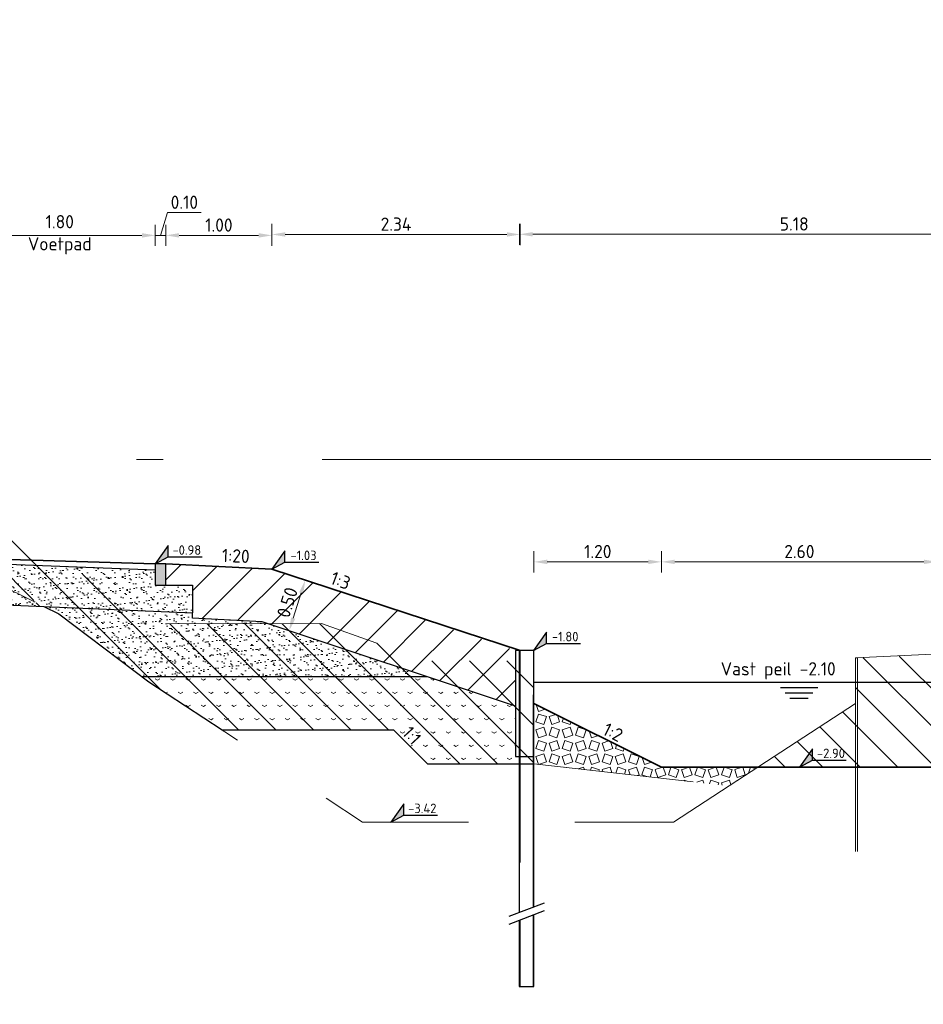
# Model space of a CAD drawing. Header units: metres. Extents: x -1 to 222837, y -2 to 853657.
# Tile 48 of 256: x 111520.43 to 111528.95, y 425637.93 to 425647.21. Entities that reach past the tile are written whole.
import ezdxf
from ezdxf.enums import TextEntityAlignment as Align

# ---------------------------------------------------------------- set-up
doc = ezdxf.new("R2010")
doc.units = ezdxf.units.M
doc.header["$XCLIPFRAME"] = 0
doc.linetypes.add('1-1', pattern=[20, 10, -10])
doc.linetypes.add('AL-NAP_LIJN', pattern=[15.25, 12, -1.5, 0.25, -1.5])
for name, color, linetype in [('A-Maatvoering', 30, 'Continuous'), ('Omegascherm', 200, 'Continuous'), ('PR-WATER', 140, 'Continuous'), ('PR-WATER @ 0.05', 140, 'Continuous'), ('Stalen buispaal', 210, 'Continuous'), ('X-REF', 7, 'Continuous'), ('X_REF_BGT', 7, 'Continuous')]:
    doc.layers.add(name, color=color, linetype=linetype)
for name, color, linetype, lineweight in [('A-TXT-T25', 7, 'Continuous', 25), ('B-ALG', 8, 'Continuous', 5), ('B-WE-GW-MAAIVELD-GD', 93, 'Continuous', 18), ('B-WE-VH-VERHARDING_FUNDERING-A', 7, 'Continuous', 18), ('N-WE-AM-NAP-G', 7, 'AL-NAP_LIJN', 18), ('N-WE-GW-BERM-G', 90, 'Continuous', 35), ('N-WE-GW-GROND-WERK-A', 7, 'Continuous', 18), ('N-WE-GW-VOORBELASTING-G', 90, 'Continuous', 18), ('N-WE-GW-WATERGANG-WERK-A', 92, 'Continuous', 18), ('N-WE-VH-VERHARDING_FUNDERING-A', 7, 'Continuous', 18), ('X-XX-AL-HOOGTELABEL-S', 90, 'Continuous', 25)]:
    doc.layers.add(name, color=color, linetype=linetype, lineweight=lineweight)
doc.styles.add('NLCS-ISO', font='NLCS-ISO.ttf')
doc.styles.add('NLCS-ISO-ANNOTATIEF-T25', font='NLCS-ISO.ttf', dxfattribs={"height": 2.5})
doc.styles.add('NLCS-ISO-M50-T25', font='NLCS-ISO.ttf')
doc.dimstyles.new('NLCS-ANNOTATIEF-T25-PIJL', dxfattribs={"dimtxt": 2.5, "dimasz": 2.5, "dimexe": 2, "dimexo": 2, "dimgap": 0.7, "dimtad": 1, "dimzin": 0, "dimdsep": 46, "dimtxsty": 'NLCS-ISO-ANNOTATIEF-T25', "dimcen": 0, "dimdle": 2, "dimclrd": 256, "dimclre": 256, "dimclrt": 256, "dimadec": 5, "dimazin": 0, "dimtfac": 1, "dimtofl": 0, "dimtmove": 1, "dimatfit": 0, "dimfxl": 2, "dimfxlon": 1, "dimtfillclr": 254, "dimtolj": 1, "dimtzin": 0, "dimlwd": 18, "dimlwe": 18, "dimarcsym": 0})
doc.dimstyles.new('NLCS-M50-T25-PIJL-X_L2_H5', dxfattribs={"dimscale": 0.05, "dimtxt": 2.5, "dimasz": 2.5, "dimexe": 2, "dimexo": 2, "dimgap": 0.7, "dimtad": 1, "dimzin": 0, "dimdsep": 46, "dimtxsty": 'NLCS-ISO-M50-T25', "dimcen": 0, "dimdle": 2, "dimclrd": 256, "dimclre": 256, "dimclrt": 256, "dimadec": 5, "dimazin": 0, "dimtfac": 1, "dimtofl": 0, "dimtmove": 1, "dimatfit": 0, "dimfxl": 2, "dimfxlon": 1, "dimtfillclr": 254, "dimtolj": 1, "dimtzin": 0, "dimlwd": 18, "dimlwe": 18, "dimarcsym": 0})
picture_1 = doc.add_image_def('image1.ecw', size_in_pixel=(400001, 250001))
picture_2 = doc.add_image_def('image2.ecw', size_in_pixel=(120000, 80000))
pattern_1 = [(135, (0, 0), (-0.1767766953, -0.1767766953), [])]
pattern_2 = [(135, (111524.27524, 425642.2654), (-0.176777, -0.176777), [])]

# ---------------------------------------------------------------- blocks, each defined once
blk = doc.blocks.new('DOORSNEDE_WATERLIJN')
at = {"linetype": 'Continuous'}
for p, q in [((-3.51, -1), (3.51, -1)), ((-2.63, -2), (2.62, -2)), ((-1.74, -3), (1.72, -3))]:
    blk.add_line(p, q, dxfattribs=at)
blk = doc.blocks.new('opsluitband 100x200')
at = {"transparency": 33554610}
h = blk.add_hatch(color=8, dxfattribs=at)
h.dxf.hatch_style = 1
h.paths.add_polyline_path([(111221.8955, 425865.1068), (111221.8955, 425864.9068), (111221.9955, 425864.9068), (111221.9955, 425865.1068)])
at = {"flags": 128}
blk.add_lwpolyline([(111221.8955, 425865.1068), (111221.8955, 425864.9068), (111221.9955, 425864.9068), (111221.9955, 425865.1068)], close=True, dxfattribs=at)
blk = doc.blocks.new('SAL-HOOGTELABEL_01-SO')
for p, q in [((-2.46, 1.31), (-2.46, 3.44)), ((-2.46, 3.44), (0, 0)), ((-2.46, 1.31), (-8.84, 1.31)), ((0, 0), (-2.46, 1.31))]:
    blk.add_line(p, q)
blk.add_solid([(-2.46, 3.44), (-2.46, 1.31), (0, 0)])
at = {"style": 'NLCS-ISO'}
blk.add_attdef('...', text='', height=1.8, dxfattribs=at).set_placement((-5.96, 2.61), align=Align.MIDDLE)
blk = doc.blocks.new('*D364')
at = {"layer": 'A-TXT-T25', "linetype": 'Continuous', "lineweight": 18, "transparency": 16777216}
for p, q in [((111522.8077, 425645.0856), (111522.8077, 425645.2856)), ((111525.1477, 425645.0856), (111525.1477, 425645.2856)), ((111525.0227, 425645.1856), (111522.9327, 425645.1856))]:
    blk.add_line(p, q, dxfattribs=at)
at = {"layer": 'A-TXT-T25', "transparency": 16777216}
for points in [[(111522.9327, 425645.2064), (111522.9327, 425645.1647), (111522.8077, 425645.1856)], [(111525.0227, 425645.2064), (111525.0227, 425645.1647), (111525.1477, 425645.1856)]]:
    blk.add_solid(points, dxfattribs=at)
at = {"layer": 'Defpoints', "color": 0, "transparency": 16777216}
for p in [(111522.8077, 425645.1856), (111522.8077, 425642.0294), (111525.1477, 425641.2631)]:
    blk.add_point(p, dxfattribs=at)
at = {"layer": 'A-TXT-T25', "transparency": 16777216, "insert": (111523.9777, 425645.2831), "char_height": 0.125, "attachment_point": 5, "style": 'NLCS-ISO-M50-T25'}
blk.add_mtext('\\A1;2.34', dxfattribs=at)
blk = doc.blocks.new('omega 1 m')
at = {"linetype": '1-1', "ltscale": 0.1, "flags": 128}
for points in [[(-0.233, -2.5086), (0.0985, -2.3818)], [(-0.233, -2.5824), (0.0985, -2.4556)]]:
    blk.add_lwpolyline(points, dxfattribs=at)
at = {"layer": 'Omegascherm', "flags": 128}
blk.add_lwpolyline([(0, -0.002), (-0.175, -0.002), (-0.175, -1.002), (0, -1.002)], close=True, dxfattribs=at)
at = {"layer": 'Stalen buispaal', "linetype": '1-1', "ltscale": 0.2}
for p, q in [((-0.1397, -0.002), (-0.1397, -1.002)), ((-0.1341, -0.002), (-0.1341, -2.4708)), ((-0.0056, -2.4216), (-0.0056, -0.002)), ((-0.0056, -3.1731), (-0.0056, -2.4954)), ((-0.1341, -2.5445), (-0.1341, -3.1731))]:
    blk.add_line(p, q, dxfattribs=at)
at = {"layer": 'Stalen buispaal'}
for p, q in [((0, -0.002), (-0.1397, -0.002)), ((0, -2.4195), (0, -0.002)), ((-0.1397, -1.002), (-0.1397, -2.4729)), ((0, -3.1731), (0, -2.4933)), ((-0.1397, -2.5467), (-0.1397, -3.1731)), ((-0.1397, -3.1731), (0, -3.1731))]:
    blk.add_line(p, q, dxfattribs=at)
blk = doc.blocks.new('*D434')
at = {"layer": 'A-TXT-T25', "linetype": 'Continuous', "lineweight": 18, "transparency": 16777216}
for p, q in [((111519.9077, 425645.077), (111519.9077, 425645.277)), ((111521.7077, 425645.077), (111521.7077, 425645.277)), ((111520.0327, 425645.177), (111521.5827, 425645.177))]:
    blk.add_line(p, q, dxfattribs=at)
at = {"layer": 'A-TXT-T25', "transparency": 16777216}
for points in [[(111520.0327, 425645.1979), (111520.0327, 425645.1562), (111519.9077, 425645.177)], [(111521.5827, 425645.1979), (111521.5827, 425645.1562), (111521.7077, 425645.177)]]:
    blk.add_solid(points, dxfattribs=at)
at = {"layer": 'Defpoints', "color": 0, "transparency": 16777216}
for p in [(111521.7077, 425645.177), (111519.9077, 425641.9689), (111521.7077, 425641.9689)]:
    blk.add_point(p, dxfattribs=at)
at = {"layer": 'A-TXT-T25', "transparency": 16777216, "insert": (111520.8077, 425645.1829), "char_height": 0.125, "attachment_point": 5, "style": 'NLCS-ISO-ANNOTATIEF-T25'}
blk.add_mtext('\\A1;1.80\\PVoetpad', dxfattribs=at)
blk = doc.blocks.new('*D435')
at = {"layer": 'A-TXT-T25', "linetype": 'Continuous', "lineweight": 18, "transparency": 16777216}
for p, q in [((111521.7577, 425645.177), (111521.8222, 425645.392)), ((111521.8222, 425645.392), (111522.1422, 425645.392)), ((111521.7077, 425645.077), (111521.7077, 425645.277)), ((111521.8077, 425645.077), (111521.8077, 425645.277)), ((111521.5827, 425645.177), (111521.4577, 425645.177)), ((111521.7077, 425645.177), (111521.8077, 425645.177)), ((111521.9327, 425645.177), (111522.0577, 425645.177))]:
    blk.add_line(p, q, dxfattribs=at)
at = {"layer": 'A-TXT-T25', "transparency": 16777216}
for points in [[(111521.5827, 425645.1979), (111521.5827, 425645.1562), (111521.7077, 425645.177)], [(111521.9327, 425645.1979), (111521.9327, 425645.1562), (111521.8077, 425645.177)]]:
    blk.add_solid(points, dxfattribs=at)
at = {"layer": 'Defpoints', "color": 0, "transparency": 16777216}
for p in [(111521.8077, 425645.177), (111521.7077, 425641.8794), (111521.8077, 425641.8794)]:
    blk.add_point(p, dxfattribs=at)
at = {"layer": 'A-TXT-T25', "transparency": 16777216, "insert": (111521.9822, 425645.4895), "char_height": 0.125, "attachment_point": 5, "style": 'NLCS-ISO-ANNOTATIEF-T25'}
blk.add_mtext('\\A1;0.10', dxfattribs=at)
blk = doc.blocks.new('*D436')
at = {"layer": 'A-TXT-T25', "linetype": 'Continuous', "lineweight": 18, "transparency": 16777216}
for p, q in [((111521.8077, 425645.077), (111521.8077, 425645.277)), ((111522.8077, 425645.077), (111522.8077, 425645.277)), ((111521.9327, 425645.177), (111522.6827, 425645.177))]:
    blk.add_line(p, q, dxfattribs=at)
at = {"layer": 'A-TXT-T25', "transparency": 16777216}
for points in [[(111521.9327, 425645.1979), (111521.9327, 425645.1562), (111521.8077, 425645.177)], [(111522.6827, 425645.1979), (111522.6827, 425645.1562), (111522.8077, 425645.177)]]:
    blk.add_solid(points, dxfattribs=at)
at = {"layer": 'Defpoints', "color": 0, "transparency": 16777216}
for p in [(111522.8077, 425645.177), (111521.8077, 425641.9794), (111522.8077, 425642.0294)]:
    blk.add_point(p, dxfattribs=at)
at = {"layer": 'A-TXT-T25', "transparency": 16777216, "insert": (111522.3077, 425645.2745), "char_height": 0.125, "attachment_point": 5, "style": 'NLCS-ISO-ANNOTATIEF-T25'}
blk.add_mtext('\\A1;1.00', dxfattribs=at)
blk = doc.blocks.new('*D1965')
at = {"layer": 'A-Maatvoering', "linetype": 'Continuous', "lineweight": 18, "transparency": 16777216}
for p, q in [((111523.0924, 425641.9331), (111523.217, 425641.8934)), ((111523.0082, 425641.5672), (111523.0838, 425641.8046)), ((111522.941, 425641.4575), (111523.0656, 425641.4178))]:
    blk.add_line(p, q, dxfattribs=at)
at = {"layer": 'A-Maatvoering', "transparency": 16777216}
for points in [[(111523.064, 425641.8109), (111523.1037, 425641.7983), (111523.1217, 425641.9237)], [(111522.9884, 425641.5735), (111523.0281, 425641.5609), (111522.9703, 425641.4481)]]:
    blk.add_solid(points, dxfattribs=at)
at = {"layer": 'Defpoints', "color": 0, "transparency": 16777216}
for p in [(111522.9971, 425641.9634), (111523.1217, 425641.9237), (111522.8457, 425641.4878)]:
    blk.add_point(p, dxfattribs=at)
at = {"layer": 'A-Maatvoering', "transparency": 16777216, "insert": (111522.9531, 425641.7155), "char_height": 0.125, "attachment_point": 5, "rotation": 72.34198, "style": 'NLCS-ISO-ANNOTATIEF-T25'}
blk.add_mtext('\\A1;0.50', dxfattribs=at)
blk = doc.blocks.new('*D1985')
at = {"layer": 'A-TXT-T25', "linetype": 'Continuous', "lineweight": 18, "transparency": 16777216}
for p, q in [((111525.142, 425645.0873), (111525.142, 425645.2873)), ((111530.322, 425645.0873), (111530.322, 425645.2873)), ((111525.267, 425645.1873), (111530.197, 425645.1873))]:
    blk.add_line(p, q, dxfattribs=at)
at = {"layer": 'A-TXT-T25', "transparency": 16777216}
for points in [[(111525.267, 425645.2082), (111525.267, 425645.1665), (111525.142, 425645.1873)], [(111530.197, 425645.2082), (111530.197, 425645.1665), (111530.322, 425645.1873)]]:
    blk.add_solid(points, dxfattribs=at)
at = {"layer": 'Defpoints', "color": 0, "transparency": 16777216}
for p in [(111530.322, 425645.1873), (111525.142, 425642.3853), (111530.322, 425642.3853)]:
    blk.add_point(p, dxfattribs=at)
at = {"layer": 'A-TXT-T25', "transparency": 16777216, "insert": (111527.732, 425645.2848), "char_height": 0.125, "attachment_point": 5, "style": 'NLCS-ISO-ANNOTATIEF-T25'}
blk.add_mtext('\\A1;5.18', dxfattribs=at)
blk = doc.blocks.new('*D1987')
at = {"layer": 'A-TXT-T25', "linetype": 'Continuous', "lineweight": 18, "transparency": 16777216}
for p, q in [((111526.481, 425641.998), (111526.481, 425642.198)), ((111529.0795, 425641.998), (111529.0795, 425642.198)), ((111526.606, 425642.098), (111528.9545, 425642.098))]:
    blk.add_line(p, q, dxfattribs=at)
at = {"layer": 'A-TXT-T25', "transparency": 16777216}
for points in [[(111526.606, 425642.1189), (111526.606, 425642.0772), (111526.481, 425642.098)], [(111528.9545, 425642.1189), (111528.9545, 425642.0772), (111529.0795, 425642.098)]]:
    blk.add_solid(points, dxfattribs=at)
at = {"layer": 'Defpoints', "color": 0, "transparency": 16777216}
for p in [(111529.0795, 425642.098), (111526.481, 425640.1619), (111529.0795, 425640.1619)]:
    blk.add_point(p, dxfattribs=at)
at = {"layer": 'A-TXT-T25', "transparency": 16777216, "insert": (111527.7803, 425642.1955), "char_height": 0.125, "attachment_point": 5, "style": 'NLCS-ISO-ANNOTATIEF-T25'}
blk.add_mtext('\\A1;2.60', dxfattribs=at)
blk = doc.blocks.new('*D1989')
at = {"layer": 'A-TXT-T25', "linetype": 'Continuous', "lineweight": 18, "transparency": 16777216}
for p, q in [((111525.2785, 425641.998), (111525.2785, 425642.198)), ((111526.481, 425641.998), (111526.481, 425642.198)), ((111526.356, 425642.098), (111525.4035, 425642.098))]:
    blk.add_line(p, q, dxfattribs=at)
at = {"layer": 'A-TXT-T25', "transparency": 16777216}
for points in [[(111525.4035, 425642.1189), (111525.4035, 425642.0772), (111525.2785, 425642.098)], [(111526.356, 425642.1189), (111526.356, 425642.0772), (111526.481, 425642.098)]]:
    blk.add_solid(points, dxfattribs=at)
at = {"layer": 'Defpoints', "color": 0, "transparency": 16777216}
for p in [(111525.2785, 425642.098), (111525.2785, 425640.7631), (111526.481, 425640.1619)]:
    blk.add_point(p, dxfattribs=at)
at = {"layer": 'A-TXT-T25', "transparency": 16777216, "insert": (111525.8798, 425642.1955), "char_height": 0.125, "attachment_point": 5, "style": 'NLCS-ISO-ANNOTATIEF-T25'}
blk.add_mtext('\\A1;1.20', dxfattribs=at)

msp = doc.modelspace()

# ---------------------------------------------------------------- hatches: boundary and pattern name
at = {"layer": 'B-WE-VH-VERHARDING_FUNDERING-A', "transparency": 33554687}
h = msp.add_hatch(dxfattribs=at)
h.set_pattern_fill('AVH-FUNDERING_BIMS', color=256, scale=0.5, style=0, pattern_type=2)
h.set_pattern_definition([(30, (111525.336876, 425649.232706), (0.0721688, 0.12499997), [0.025, -0.225]), (150, (111525.336876, 425649.232706), (-0.14433755, 3e-08), [0.025, -0.225])])
h.paths.add_polyline_path([(111521.6469, 425640.9666), (111522.3368, 425640.5135), (111523.9539, 425640.5143), (111524.275, 425640.1931), (111525.1035, 425640.1931), (111525.1035, 425640.737), (111524.2753, 425641.0131), (111521.5853, 425641.0131)])
at = {"layer": 'N-WE-GW-GROND-WERK-A', "transparency": 33554585}
h = msp.add_hatch(dxfattribs=at)
h.set_pattern_fill('AGW-WERK_AANVULLEN', color=256, style=0, pattern_type=2)
h.set_pattern_definition([(45, (0, 27.88542), (-0.1767766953, 0.1767766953), [])])
h.paths.add_polyline_path([(111521.8077, 425641.8794), (111522.0577, 425641.8794), (111522.0577, 425641.5662), (111522.7144, 425641.5334), (111524.4253, 425640.9631), (111525.1035, 425640.737), (111525.1035, 425641.2631), (111523.7527, 425641.7144), (111522.8077, 425642.0294), (111521.8077, 425642.0794)])
at = {"layer": 'N-WE-GW-WATERGANG-WERK-A', "transparency": 33554559}
h = msp.add_hatch(dxfattribs=at)
h.set_pattern_fill('AGW-WERK_ONTGRAVEN', color=256, style=0, pattern_type=2)
h.set_pattern_definition(pattern_2)
h.paths.add_polyline_path([(111521.3484, 425641.7631), (111520.1605, 425642.5631), (111520.1605, 425642.1204), (111519.7641, 425642.1204), (111520.1605, 425641.9236), (111520.4836, 425641.7631)])
h = msp.add_hatch(dxfattribs=at)
h.set_pattern_fill('AGW-WERK_ONTGRAVEN', color=256, style=0, pattern_type=2)
h.set_pattern_definition(pattern_2)
h.paths.add_polyline_path([(111517.1551, 425642.0702), (111517.1513, 425642.1926), (111519.1605, 425642.2571), (111519.6674, 425642.1684), (111519.8098, 425642.0996), (111520.657, 425641.677), (111520.0077, 425641.7045), (111517.2484, 425641.7677), (111517.2486, 425642.0678)])
h = msp.add_hatch(dxfattribs=at)
h.set_pattern_fill('AGW-WERK_ONTGRAVEN', color=256, style=0, pattern_type=2)
h.set_pattern_definition(pattern_2)
h.paths.add_polyline_path([(111523.2752, 425641.5154), (111521.7179, 425641.5143), (111521.3484, 425641.7631), (111520.5101, 425641.7631), (111520.6712, 425641.6764), (111521.5853, 425641.0131), (111521.8984, 425640.8015), (111522.3374, 425640.5131), (111523.9539, 425640.5143), (111524.275, 425640.1931), (111525.2729, 425640.1931), (111525.2785, 425641.1647), (111524.275, 425641.1647)])
at = {"layer": 'N-WE-GW-WATERGANG-WERK-A', "transparency": 33554585}
h = msp.add_hatch(dxfattribs=at)
h.set_pattern_fill('AGW-WERK_ONTGRAVEN', color=256, style=0, pattern_type=2)
h.set_pattern_definition(pattern_1)
h.paths.add_polyline_path([(111529.0795, 425640.1619), (111530.282, 425640.7631), (111530.282, 425641.1631), (111530.322, 425641.1631), (111530.7301, 425641.333), (111530.4217, 425641.2517), (111530.404, 425641.2534), (111530.158, 425641.2797), (111528.8469, 425641.219), (111528.8292, 425641.2136), (111528.4871, 425641.2023), (111528.3088, 425641.1944), (111528.3088, 425640.1619)])
h = msp.add_hatch(dxfattribs=at)
h.set_pattern_fill('AGW-WERK_ONTGRAVEN', color=256, style=0, pattern_type=2)
h.set_pattern_definition(pattern_1)
h.paths.add_polyline_path([(111528.3088, 425640.7614), (111527.3891, 425640.1619), (111528.3088, 425640.1619)])
at = {"layer": 'N-WE-VH-VERHARDING_FUNDERING-A', "transparency": 33554687}
h = msp.add_hatch(dxfattribs=at)
h.set_pattern_fill('AVH-FUNDERING_ZAND', color=256, style=0, pattern_type=2)
h.set_pattern_definition([(37.5, (-12.07003, 11.17485), (-0.003149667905, 0.09634118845), [0, -0.076, 0, -0.085, 0, -0.08125]), (7.5, (-12.07003, 11.17485), (0.088488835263, 0.14110730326), [0, -0.041, 0, -0.0685, 0, -0.02625]), (327.5, (-12.13153, 11.17485), (0.155707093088, 0.000282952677), [0, -0.025, 0, -0.09, 0, -0.1175]), (317.5, (-12.13153, 11.17485), (0.15030633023, 0.043883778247), [0, -0.0125, 0, -0.059, 0, -0.0675])])
h.paths.add_polyline_path([(111520.0077, 425641.7045), (111522.0577, 425641.6178), (111522.0577, 425641.8794), (111521.8077, 425641.8794), (111521.7077, 425641.8794), (111521.7077, 425642.0186), (111519.9077, 425642.088), (111519.9077, 425641.8843), (111519.9077, 425641.8601), (111520.0077, 425641.8591)])
at = {"layer": 'N-WE-VH-VERHARDING_FUNDERING-A', "transparency": 33554585}
h = msp.add_hatch(dxfattribs=at)
h.set_pattern_fill('AVH-FUNDERING_ZAND', color=256, style=0, pattern_type=2)
h.set_pattern_definition([(37.5, (0, 0), (-0.003149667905, 0.09634118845), [0, -0.076, 0, -0.085, 0, -0.08125]), (7.5, (0, 0), (0.088488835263, 0.14110730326), [0, -0.041, 0, -0.0685, 0, -0.02625]), (327.5, (-0.0615, 0), (0.155707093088, 0.000282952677), [0, -0.025, 0, -0.09, 0, -0.1175]), (317.5, (-0.0615, 0), (0.15030633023, 0.043883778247), [0, -0.0125, 0, -0.059, 0, -0.0675])])
h.paths.add_polyline_path([(111520.657, 425641.677), (111520.7993, 425641.6064), (111521.5853, 425641.0131), (111524.2753, 425641.0131), (111522.7144, 425641.5334), (111522.0577, 425641.5662), (111522.0577, 425641.6178)])
h = msp.add_hatch(dxfattribs=at)
h.set_pattern_fill('AVH-FUNDERING_GRANULAAT_LAVA', color=256, style=0, pattern_type=2)
h.set_pattern_definition([(18.43495, (111481.545225, 425647.763114), (0.12500009, 0.1250001), [0.079057, -0.079057, 0.079057, -0.158114]), (71.56505, (111481.545225, 425647.838114), (5e-09, 0.25000018), [0.079057, -0.158114, 0.079057, -0.079057]), (108.43495, (111481.520225, 425647.838114), (-0.1250001, 0.12500009), [0.079057, -0.158114, 0.079057, -0.079057]), (161.56505, (111481.520225, 425647.763114), (-0.25000018, 5e-09), [0.079057, -0.079057, 0.079057, -0.158114])])
h.paths.add_polyline_path([(111525.2785, 425640.7631), (111525.2785, 425640.1931), (111527.1172, 425639.9847), (111527.3891, 425640.1619), (111526.481, 425640.1619)])

# ---------------------------------------------------------------- linework, layer by layer
msp.add_line((111524.2753, 425641.0131), (111521.5853, 425641.0131))
at = {"flags": 128}
for points in [[(111521.7077, 425642.0186), (111519.9077, 425642.088)], [(111521.8077, 425641.8794), (111522.0577, 425641.8794), (111522.0577, 425641.6178)], [(111520.657, 425641.677), (111522.0577, 425641.6178)], [(111525.1035, 425640.737), (111522.7144, 425641.5334), (111522.0577, 425641.5662), (111522.0577, 425641.6178)]]:
    msp.add_lwpolyline(points, dxfattribs=at)
at = {"layer": 'B-ALG', "flags": 128}
msp.add_lwpolyline([(111528.3288, 425639.3655), (111528.3288, 425641.1944), (111528.3088, 425641.1944), (111528.3088, 425639.3655)], dxfattribs=at)
at = {"layer": 'B-WE-GW-MAAIVELD-GD', "color": 93, "linetype": '1-1', "lineweight": 18, "ltscale": 0.1, "transparency": 33554534}
msp.add_lwpolyline([(111519.1605, 425642.2563), (111519.6674, 425642.1684), (111520.7993, 425641.6064), (111521.6469, 425640.9666), (111523.6622, 425639.6431), (111526.5933, 425639.6431), (111527.1172, 425639.9847)], dxfattribs=at)
at = {"layer": 'B-WE-GW-MAAIVELD-GD', "color": 93, "linetype": 'Continuous', "lineweight": 18}
for points in [[(111534.2864, 425642.3029), (111533.4203, 425642.212), (111532.9601, 425642.0501), (111532.6936, 425641.988), (111531.7359, 425641.6607), (111531.6864, 425641.6328), (111531.0559, 425641.4191), (111531.0523, 425641.4179), (111530.9963, 425641.4031), (111530.4217, 425641.2517), (111530.404, 425641.2534), (111530.158, 425641.2797), (111528.4418, 425641.2002), (111528.3188, 425641.1944)], [(111527.1172, 425639.9847), (111528.3088, 425640.7614)]]:
    msp.add_lwpolyline(points, dxfattribs=at)
at = {"layer": 'N-WE-AM-NAP-G'}
msp.add_line((111535.282, 425643.0631), (111503.0677, 425643.0631), dxfattribs=at)
at = {"layer": 'N-WE-GW-BERM-G', "flags": 128}
for points in [[(111521.7077, 425642.0794), (111519.9077, 425642.1344)], [(111521.8077, 425642.0794), (111522.8077, 425642.0294), (111525.1477, 425641.2631)], [(111530.282, 425640.7631), (111529.0795, 425640.1619), (111526.481, 425640.1619), (111525.2785, 425640.7631)]]:
    msp.add_lwpolyline(points, dxfattribs=at)
at = {"layer": 'N-WE-GW-VOORBELASTING-G', "linetype": '1-1', "ltscale": 0.2, "flags": 128}
msp.add_lwpolyline([(111519.1605, 425642.2563), (111519.1605, 425642.9204), (111520.1605, 425642.9204), (111520.1605, 425642.5631), (111521.7179, 425641.5143), (111523.2752, 425641.5154), (111524.275, 425641.1647), (111525.2785, 425641.1647), (111525.2785, 425640.1931), (111527.1172, 425639.9847)], dxfattribs=at)
at = {"layer": 'PR-WATER', "flags": 128}
msp.add_lwpolyline([(111525.2729, 425640.9631), (111530.282, 425640.9631)], dxfattribs=at)
at = {"layer": 'X_REF_BGT', "flags": 128}
msp.add_lwpolyline([(111520.0077, 425641.7045), (111520.657, 425641.677), (111520.7993, 425641.6064), (111521.6469, 425640.9666), (111522.3374, 425640.5131), (111523.9539, 425640.5143), (111524.275, 425640.1931), (111525.2729, 425640.1931)], dxfattribs=at)

# ---------------------------------------------------------------- block references
msp.add_blockref('opsluitband 100x200', (299.8122, -223.0274))
at = {"layer": 'Omegascherm'}
msp.add_blockref('omega 1 m', (111525.2785, 425641.2651), dxfattribs=at)
at = {"layer": 'PR-WATER @ 0.05', "xscale": 0.05, "yscale": 0.05, "zscale": 0.05}
msp.add_blockref('DOORSNEDE_WATERLIJN', (111527.7775, 425640.9631), dxfattribs=at)
at = {"layer": 'X-XX-AL-HOOGTELABEL-S'}
ref = msp.add_blockref('SAL-HOOGTELABEL_01-SO', (111521.7077, 425642.0794), dxfattribs=dict(at, xscale=-0.05, yscale=0.05))
ref.add_attrib('...', '-0.98', dxfattribs={"layer": '0', "height": 0.09, "style": 'NLCS-ISO'}).set_placement((111522.0055, 425642.2097), align=Align.MIDDLE)
ref = msp.add_blockref('SAL-HOOGTELABEL_01-SO', (111522.8077, 425642.0294), dxfattribs=dict(at, xscale=-0.05, yscale=0.05))
ref.add_attrib('...', '-1.03', dxfattribs={"layer": '0', "height": 0.09, "style": 'NLCS-ISO'}).set_placement((111523.1055, 425642.1597), align=Align.MIDDLE)
ref = msp.add_blockref('SAL-HOOGTELABEL_01-SO', (111525.2748, 425641.2631), dxfattribs=dict(at, xscale=-0.05, yscale=0.05))
ref.add_attrib('...', '-1.80', dxfattribs={"layer": '0', "height": 0.09, "style": 'NLCS-ISO'}).set_placement((111525.5727, 425641.3935), align=Align.MIDDLE)
ref = msp.add_blockref('SAL-HOOGTELABEL_01-SO', (111527.7803, 425640.1619), dxfattribs=dict(at, xscale=-0.05, yscale=0.05))
ref.add_attrib('...', '-2.90', dxfattribs={"layer": '0', "height": 0.09, "style": 'NLCS-ISO'}).set_placement((111528.0781, 425640.2922), align=Align.MIDDLE)
ref = msp.add_blockref('SAL-HOOGTELABEL_01-SO', (111523.9277, 425639.6431), dxfattribs=dict(at, xscale=-0.05, yscale=0.05))
ref.add_attrib('...', '-3.42', dxfattribs={"layer": '0', "height": 0.09, "style": 'NLCS-ISO'}).set_placement((111524.2255, 425639.7735), align=Align.MIDDLE)

# ---------------------------------------------------------------- texts
at = {"layer": 'A-TXT-T25', "char_height": 0.125, "width": 2.236067, "style": 'NLCS-ISO-ANNOTATIEF-T25'}
for s, insert, attachment_point, rotation in [('1:20', (111522.6007, 425642.2106), 3, 357.40744), ('1:3', (111523.3911, 425642.0116), 1, 339.68535), ('1:1', (111524.2263, 425640.4449), 3, 312.53429), ('1:2', (111525.9704, 425640.5865), 1, 333.52554)]:
    msp.add_mtext(s, dxfattribs=dict(at, insert=insert, attachment_point=attachment_point, rotation=rotation))
at = {"layer": 'A-TXT-T25', "insert": (111528.1229, 425641.1519), "char_height": 0.125, "width": 2.236067, "attachment_point": 3, "style": 'NLCS-ISO-ANNOTATIEF-T25'}
msp.add_mtext('Vast peil -2.10', dxfattribs=at)

# ---------------------------------------------------------------- dimensions: what is measured, and where the dimension line sits
at = {"layer": 'A-Maatvoering'}
dim = msp.add_aligned_dim(p1=(111522.8457, 425641.4878), p2=(111522.9971, 425641.9634), distance=-0.1308, dimstyle='NLCS-ANNOTATIEF-T25-PIJL', dxfattribs=at)
dim.commit()
dim.dimension.update_dxf_attribs({"geometry": '*D1965', "text_midpoint": (111522.9531, 425641.7155)})
at = {"layer": 'A-TXT-T25'}
for base, p1, p2, dimstyle, picture, middle in [((111521.8077, 425645.177, -0.1), (111521.7077, 425641.8794, -0.1), (111521.8077, 425641.8794, -0.1), 'NLCS-ANNOTATIEF-T25-PIJL', '*D435', (111521.8572, 425645.4895, -0.1)), ((111522.8077, 425645.177, -0.1), (111521.8077, 425641.9794, -0.1), (111522.8077, 425642.0294, -0.1), 'NLCS-ANNOTATIEF-T25-PIJL', '*D436', (111522.3077, 425645.2745, -0.1)), ((111522.8077, 425645.1856, -0.1), (111525.1477, 425641.2631, -0.1), (111522.8077, 425642.0294, -0.1), 'NLCS-M50-T25-PIJL-X_L2_H5', '*D364', (111523.9777, 425645.2831, -0.1)), ((111530.322, 425645.1873, -0.2), (111525.142, 425642.3853, -0.2), (111530.322, 425642.3853, -0.2), 'NLCS-ANNOTATIEF-T25-PIJL', '*D1985', (111527.732, 425645.2848, -0.2)), ((111525.2785, 425642.098, -0.1), (111526.481, 425640.1619, -0.1), (111525.2785, 425640.7631, -0.1), 'NLCS-ANNOTATIEF-T25-PIJL', '*D1989', (111525.8798, 425642.1955, -0.1)), ((111529.0795, 425642.098, -0.1), (111526.481, 425640.1619, -0.1), (111529.0795, 425640.1619, -0.1), 'NLCS-ANNOTATIEF-T25-PIJL', '*D1987', (111527.7803, 425642.1955, -0.1))]:
    dim = msp.add_linear_dim(base=base, p1=p1, p2=p2, dimstyle=dimstyle, dxfattribs=at)
    dim.commit()
    dim.dimension.update_dxf_attribs({"geometry": picture, "text_midpoint": middle})
dim = msp.add_linear_dim(base=(111521.7077, 425645.177, -0.1), p1=(111519.9077, 425641.9689, -0.1), p2=(111521.7077, 425641.9689, -0.1), text='<>\\PVoetpad', dimstyle='NLCS-ANNOTATIEF-T25-PIJL', dxfattribs=at)
dim.commit()
dim.dimension.update_dxf_attribs({"geometry": '*D434', "text_midpoint": (111520.8077, 425644.9625, -0.1), "dimtype": 160})

# ---------------------------------------------------------------- pictures from other files: only their frames are drawn
at = {"layer": 'X-REF'}
image = msp.add_image(picture_1, insert=(100000.0001, 424999.9001), size_in_units=(40000, 25000.0375), dxfattribs=at)
image.set_boundary_path([(93497.8255, 208977.5368), (156894.5073, 250000.5)])
image = msp.add_image(picture_2, insert=(109499.5231, 424999.9595), size_in_units=(6001.8618, 4001.2412), dxfattribs=at)
image.dxf.flags = 7

doc.saveas('drawing.dxf')
